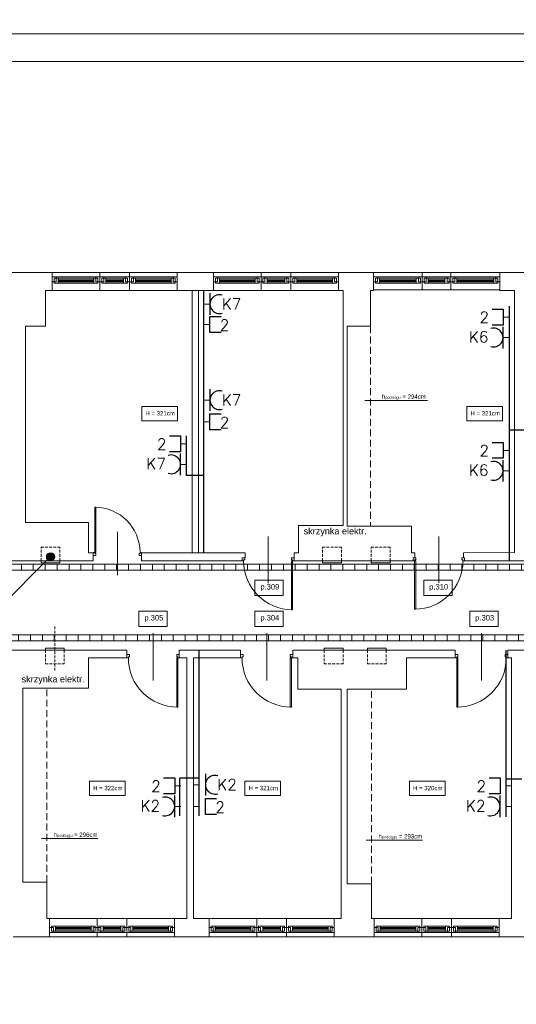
# Model space of a CAD drawing. Header units: millimetres. Extents: x 1468 to 6168, y 2353 to 26545.
# Tile 23 of 29: x 3093 to 4010, y 15412 to 17229. Entities that reach past the tile are written whole.
import ezdxf
from ezdxf.enums import TextEntityAlignment as Align

# ---------------------------------------------------------------- set-up
doc = ezdxf.new("R2010")
doc.units = ezdxf.units.MM
doc.linetypes.add('HIDDENX2', pattern=[19.05, 12.7, -6.35])
doc.linetypes.add('JIS_02_2.0', pattern=[3, 2, -1])
doc.layers.get('0').update_dxf_attribs({"lineweight": 0})
for name, color, linetype, lineweight in [('+ INSTALACJE', 7, 'Continuous', 0), ('+ okna', 7, 'Continuous', 0), ('+ podciąg', 7, 'JIS_02_2.0', 0), ('+ ściany', 7, 'Continuous', 0), ('+okna', 7, 'Continuous', 0), ('E_korytka elektryka', 10, 'Continuous', 0), ('EL_GNIAZDKA', 10, 'Continuous', 30), ('EL_GNIAZDKA_TXT', 10, 'Continuous', 25), ('EL_PEL', 170, 'Continuous', 30), ('EL_PEL_TEKST', 170, 'Continuous', 25), ('elektryka', 10, 'Continuous', 30), ('opis (model)', 7, 'Continuous', 0), ('STRZAŁKI', 10, 'Continuous', 0)]:
    doc.layers.add(name, color=color, linetype=linetype, lineweight=lineweight)
doc.layers.add('EL_OBRAMOWANIE', color=80, linetype='Continuous', lineweight=0, plot=False)
doc.layers.add('EL_POMOC', color=10, linetype='Continuous', lineweight=0, plot=False)
doc.styles.add('Opisowy', font='arial.ttf')
doc.styles.add('ROMANS', font='ROMANS', dxfattribs={"width": 0.7})
doc.styles.get("Standard").update_dxf_attribs({"font": 'arial.ttf'})

# ---------------------------------------------------------------- blocks, each defined once
blk = doc.blocks.new('drzwi')
at = {"color": 0}
for p, q in [((-45, 42.3), (-45, -38.7)), ((-90, 5.4), (-85.5, 5.4)), ((-90, 0), (-90, 5.4)), ((-90, 0), (-87.3, 0)), ((-87.3, 0), (-87.3, 1.8)), ((-87.3, 1.8), (-85.5, 1.8)), ((-85.5, 1.8), (-85.5, 5.4)), ((-4.5, 5.4), (0, 5.4)), ((-4.5, 1.8), (-4.5, 5.4)), ((-4.5, 1.8), (-2.7, 1.8)), ((-4.5, 0), (-4.5, -84.6)), ((-4.5, 0), (0, 0)), ((-2.7, 0), (-2.7, 1.8)), ((-2.7, 0), (-2.7, -84.6)), ((0, 0), (0, 5.4)), ((-2.7, -84.6), (-4.5, -84.6))]:
    blk.add_line(p, q, dxfattribs=at)
blk.add_arc((-2.7, 0), 84.6, 180, 270, dxfattribs=at)

msp = doc.modelspace()

# ---------------------------------------------------------------- hatches: boundary and pattern name
at = {"layer": 'E_korytka elektryka'}
h = msp.add_hatch(dxfattribs=at)
h.set_pattern_fill('ANSI31', color=170, scale=176, angle=765, style=0)
h.set_pattern_definition([(90, (5625.736, 26292.06), (-22, 1e-11), [])])
h.paths.add_polyline_path([(5827.5, 16224.3), (5827.5, 16213.3), (1880.5, 16213.3), (1880.5, 16224.3)])
h = msp.add_hatch(dxfattribs=at)
h.set_pattern_fill('ANSI31', color=10, scale=176, angle=765, style=0)
h.set_pattern_definition([(90, (5642.44, 26161.579), (-22, 1e-11), [])])
h.paths.add_polyline_path([(5827.5, 16093.8), (5827.5, 16082.8), (1880.1, 16082.8), (1880.1, 16093.8)])
at = {"layer": 'elektryka'}
msp.add_hatch(color=170, dxfattribs=at).paths.add_polyline_path([(3156.9, 16238, -1), (3142.4, 16238, -1)])

# ---------------------------------------------------------------- linework, layer by layer
at = {"layer": '+ INSTALACJE', "linetype": 'HIDDENX2', "ltscale": 0.4}
for p, q in [((3132, 16255.3), (3167, 16255.3)), ((3132, 16230.3), (3132, 16255.3)), ((3167, 16230.3), (3167, 16255.3)), ((3742, 16255.3), (3777, 16255.3)), ((3742, 16230.3), (3742, 16255.3)), ((3777, 16230.3), (3777, 16255.3)), ((3655, 16065.3), (3655, 16040.3)), ((3690, 16065.3), (3690, 16040.3)), ((3735, 16065.3), (3735, 16040.3)), ((3770, 16065.3), (3770, 16040.3)), ((3655, 16040.3), (3690, 16040.3)), ((3735, 16040.3), (3770, 16040.3))]:
    msp.add_line(p, q, dxfattribs=at)
at = {"layer": '+ INSTALACJE', "color": 2, "linetype": 'HIDDENX2', "ltscale": 0.4}
for p, q in [((3652, 16255.3), (3687, 16255.3)), ((3652, 16230.3), (3652, 16255.3)), ((3687, 16230.3), (3687, 16255.3)), ((3157.5, 16027.7), (3157.5, 16111.3)), ((3140, 16065.3), (3140, 16040.3)), ((3175, 16065.3), (3175, 16040.3)), ((3140, 16040.3), (3175, 16040.3))]:
    msp.add_line(p, q, dxfattribs=at)
at = {"layer": '+ INSTALACJE'}
for points in [[(3132, 16230.3), (3167, 16230.3), (3167, 16226.3), (3132, 16226.3)], [(3742, 16230.3), (3777, 16230.3), (3777, 16226.3), (3742, 16226.3)], [(3655, 16065.3), (3690, 16065.3), (3690, 16069.3), (3655, 16069.3)], [(3735, 16065.3), (3770, 16065.3), (3770, 16069.3), (3735, 16069.3)]]:
    msp.add_lwpolyline(points, close=True, dxfattribs=at)
at = {"layer": '+ INSTALACJE', "color": 2}
for points in [[(3652, 16230.3), (3687, 16230.3), (3687, 16226.3), (3652, 16226.3)], [(3140, 16065.3), (3175, 16065.3), (3175, 16069.3), (3140, 16069.3)]]:
    msp.add_lwpolyline(points, close=True, dxfattribs=at)
at = {"layer": '+ okna'}
for p, q in [((3232.1, 16762.3), (3152.5, 16762.3)), ((3152.5, 16762.3), (3240.5, 16762.3)), ((3240.5, 16762.3), (3240.5, 16729.3)), ((3383.5, 16762.3), (3240.5, 16762.3)), ((3295.5, 16762.3), (3295.5, 16729.3)), ((3530.1, 16762.3), (3450.5, 16762.3)), ((3450.5, 16762.3), (3538.5, 16762.3)), ((3538.5, 16762.3), (3538.5, 16729.3)), ((3681.5, 16762.3), (3538.5, 16762.3)), ((3593.5, 16762.3), (3593.5, 16729.3)), ((3979.5, 16762.3), (3746.5, 16762.3)), ((3836.5, 16762.3), (3836.5, 16730.3)), ((3836.5, 16762.3), (3836.5, 16730.3)), ((3889.5, 16762.3), (3889.5, 16730.3)), ((3889.5, 16762.3), (3889.5, 16730.3)), ((3159.8, 16754.2), (3240.5, 16754.2)), ((3236.9, 16751.7), (3163.6, 16751.7)), ((3163.6, 16749.2), (3229.4, 16749.2)), ((3163.6, 16747.2), (3229.4, 16747.2)), ((3163.6, 16745.2), (3229.4, 16745.2)), ((3229.4, 16742.9), (3163.6, 16742.9)), ((3295.5, 16754.2), (3240.5, 16754.2)), ((3244.1, 16751.7), (3284.4, 16751.7)), ((3284.5, 16749.2), (3251.6, 16749.2)), ((3284.5, 16747.2), (3251.6, 16747.2)), ((3284.5, 16745.2), (3251.6, 16745.2)), ((3251.6, 16742.9), (3284.5, 16742.9)), ((3376.2, 16754.2), (3295.5, 16754.2)), ((3299.1, 16751.7), (3372.4, 16751.7)), ((3372.4, 16749.2), (3306.6, 16749.2)), ((3372.4, 16747.2), (3306.6, 16747.2)), ((3372.4, 16745.2), (3306.6, 16745.2)), ((3306.6, 16742.9), (3372.4, 16742.9)), ((3457.8, 16754.2), (3538.5, 16754.2)), ((3534.9, 16751.7), (3461.6, 16751.7)), ((3461.6, 16749.2), (3527.4, 16749.2)), ((3461.6, 16747.2), (3527.4, 16747.2)), ((3461.6, 16745.2), (3527.4, 16745.2)), ((3527.4, 16742.9), (3461.6, 16742.9)), ((3593.5, 16754.2), (3538.5, 16754.2)), ((3542.1, 16751.7), (3582.4, 16751.7)), ((3582.5, 16749.2), (3549.6, 16749.2)), ((3582.5, 16747.2), (3549.6, 16747.2)), ((3582.5, 16745.2), (3549.6, 16745.2)), ((3549.6, 16742.9), (3582.5, 16742.9)), ((3674.2, 16754.2), (3593.5, 16754.2)), ((3597.1, 16751.7), (3670.4, 16751.7)), ((3670.4, 16749.2), (3604.6, 16749.2)), ((3670.4, 16747.2), (3604.6, 16747.2)), ((3670.4, 16745.2), (3604.6, 16745.2)), ((3604.6, 16742.9), (3670.4, 16742.9)), ((3835.2, 16754.2), (3746.5, 16754.2)), ((3750.6, 16742.9), (3831.4, 16742.9)), ((3757.6, 16751.7), (3831.4, 16751.7)), ((3825.4, 16749.2), (3757.6, 16749.2)), ((3825.4, 16747.2), (3757.6, 16747.2)), ((3825.4, 16745.2), (3757.6, 16745.2)), ((3892.2, 16754.2), (3836.5, 16754.2)), ((3840.1, 16751.7), (3878.4, 16751.7)), ((3878.4, 16749.2), (3847.6, 16749.2)), ((3878.4, 16747.2), (3847.6, 16747.2)), ((3878.4, 16745.2), (3847.6, 16745.2)), ((3847.6, 16742.9), (3878.4, 16742.9)), ((3890.8, 16754.2), (3979.5, 16754.2)), ((3968.4, 16751.7), (3896.6, 16751.7)), ((3968.4, 16742.9), (3896.6, 16742.9)), ((3900.6, 16749.2), (3968.4, 16749.2)), ((3900.6, 16747.2), (3968.4, 16747.2)), ((3900.6, 16745.2), (3968.4, 16745.2)), ((3152.5, 16729.3), (3383.5, 16729.3)), ((3450.5, 16729.3), (3681.5, 16729.3)), ((3842.5, 16730.3), (3746.5, 16730.3)), ((3979.5, 16730.3), (3836.5, 16730.3)), ((3147.5, 15570.3), (3235.5, 15570.3)), ((3235.5, 15536.3), (3235.5, 15570.3)), ((3378.5, 15570.3), (3235.5, 15570.3)), ((3290.5, 15536.3), (3290.5, 15570.3)), ((3442.5, 15570.3), (3530.5, 15570.3)), ((3530.5, 15536.3), (3530.5, 15570.3)), ((3673.5, 15570.3), (3530.5, 15570.3)), ((3585.5, 15536.3), (3585.5, 15570.3)), ((3747.5, 15570.3), (3835.5, 15570.3)), ((3835.5, 15536.3), (3835.5, 15570.3)), ((3978.5, 15570.3), (3835.5, 15570.3)), ((3890.5, 15536.3), (3890.5, 15570.3)), ((3154.8, 15544.4), (3235.5, 15544.4)), ((3224.4, 15555.7), (3158.6, 15555.7)), ((3158.6, 15553.4), (3224.4, 15553.4)), ((3158.6, 15551.4), (3224.4, 15551.4)), ((3158.6, 15549.4), (3224.4, 15549.4)), ((3231.9, 15546.9), (3158.6, 15546.9)), ((3290.5, 15544.4), (3235.5, 15544.4)), ((3239.1, 15546.9), (3279.4, 15546.9)), ((3246.6, 15555.7), (3279.5, 15555.7)), ((3279.5, 15553.4), (3246.6, 15553.4)), ((3279.5, 15551.4), (3246.6, 15551.4)), ((3279.5, 15549.4), (3246.6, 15549.4)), ((3371.2, 15544.4), (3290.5, 15544.4)), ((3294.1, 15546.9), (3367.4, 15546.9)), ((3301.6, 15555.7), (3367.4, 15555.7)), ((3367.4, 15553.4), (3301.6, 15553.4)), ((3367.4, 15551.4), (3301.6, 15551.4)), ((3367.4, 15549.4), (3301.6, 15549.4)), ((3449.8, 15544.4), (3530.5, 15544.4)), ((3519.4, 15555.7), (3453.6, 15555.7)), ((3453.6, 15553.4), (3519.4, 15553.4)), ((3453.6, 15551.4), (3519.4, 15551.4)), ((3453.6, 15549.4), (3519.4, 15549.4)), ((3526.9, 15546.9), (3453.6, 15546.9)), ((3585.5, 15544.4), (3530.5, 15544.4)), ((3534.1, 15546.9), (3574.4, 15546.9)), ((3541.6, 15555.7), (3574.5, 15555.7)), ((3574.5, 15553.4), (3541.6, 15553.4)), ((3574.5, 15551.4), (3541.6, 15551.4)), ((3574.5, 15549.4), (3541.6, 15549.4)), ((3666.2, 15544.4), (3585.5, 15544.4)), ((3589.1, 15546.9), (3662.4, 15546.9)), ((3596.6, 15555.7), (3662.4, 15555.7)), ((3662.4, 15553.4), (3596.6, 15553.4)), ((3662.4, 15551.4), (3596.6, 15551.4)), ((3662.4, 15549.4), (3596.6, 15549.4)), ((3754.8, 15544.4), (3835.5, 15544.4)), ((3824.4, 15555.7), (3758.6, 15555.7)), ((3758.6, 15553.4), (3824.4, 15553.4)), ((3758.6, 15551.4), (3824.4, 15551.4)), ((3758.6, 15549.4), (3824.4, 15549.4)), ((3831.9, 15546.9), (3758.6, 15546.9)), ((3890.5, 15544.4), (3835.5, 15544.4)), ((3839.1, 15546.9), (3879.4, 15546.9)), ((3846.6, 15555.7), (3879.5, 15555.7)), ((3879.5, 15553.4), (3846.6, 15553.4)), ((3879.5, 15551.4), (3846.6, 15551.4)), ((3879.5, 15549.4), (3846.6, 15549.4)), ((3971.2, 15544.4), (3890.5, 15544.4)), ((3894.1, 15546.9), (3967.4, 15546.9)), ((3901.6, 15555.7), (3967.4, 15555.7)), ((3967.4, 15553.4), (3901.6, 15553.4)), ((3967.4, 15551.4), (3901.6, 15551.4)), ((3967.4, 15549.4), (3901.6, 15549.4)), ((3227.1, 15536.3), (3147.5, 15536.3)), ((3147.5, 15536.3), (3235.5, 15536.3)), ((3378.5, 15536.3), (3235.5, 15536.3)), ((3522.1, 15536.3), (3442.5, 15536.3)), ((3442.5, 15536.3), (3530.5, 15536.3)), ((3673.5, 15536.3), (3530.5, 15536.3)), ((3827.1, 15536.3), (3747.5, 15536.3)), ((3747.5, 15536.3), (3835.5, 15536.3)), ((3978.5, 15536.3), (3835.5, 15536.3))]:
    msp.add_line(p, q, dxfattribs=at)
for points in [[(3159.8, 16745.4), (3152.5, 16745.4), (3152.5, 16754.2), (3159.8, 16754.2)], [(3156.1, 16742.9), (3163.6, 16742.9), (3163.6, 16751.7), (3156.1, 16751.7)], [(3236.9, 16742.9), (3229.4, 16742.9), (3229.4, 16751.7), (3236.9, 16751.7)], [(3233.2, 16745.4), (3240.5, 16745.4), (3240.5, 16754.2), (3233.2, 16754.2)], [(3247.8, 16745.4), (3240.5, 16745.4), (3240.5, 16754.2), (3247.8, 16754.2)], [(3244.1, 16742.9), (3251.6, 16742.9), (3251.6, 16751.7), (3244.1, 16751.7)], [(3291.9, 16742.9), (3284.4, 16742.9), (3284.4, 16751.7), (3291.9, 16751.7)], [(3288.2, 16745.4), (3295.5, 16745.4), (3295.5, 16754.2), (3288.2, 16754.2)], [(3302.8, 16745.4), (3295.5, 16745.4), (3295.5, 16754.2), (3302.8, 16754.2)], [(3299.1, 16742.9), (3306.6, 16742.9), (3306.6, 16751.7), (3299.1, 16751.7)], [(3379.9, 16742.9), (3372.4, 16742.9), (3372.4, 16751.7), (3379.9, 16751.7)], [(3376.2, 16745.4), (3383.5, 16745.4), (3383.5, 16754.2), (3376.2, 16754.2)], [(3457.8, 16745.4), (3450.5, 16745.4), (3450.5, 16754.2), (3457.8, 16754.2)], [(3454.1, 16742.9), (3461.6, 16742.9), (3461.6, 16751.7), (3454.1, 16751.7)], [(3534.9, 16742.9), (3527.4, 16742.9), (3527.4, 16751.7), (3534.9, 16751.7)], [(3531.2, 16745.4), (3538.5, 16745.4), (3538.5, 16754.2), (3531.2, 16754.2)], [(3545.8, 16745.4), (3538.5, 16745.4), (3538.5, 16754.2), (3545.8, 16754.2)], [(3542.1, 16742.9), (3549.6, 16742.9), (3549.6, 16751.7), (3542.1, 16751.7)], [(3589.9, 16742.9), (3582.4, 16742.9), (3582.4, 16751.7), (3589.9, 16751.7)], [(3586.2, 16745.4), (3593.5, 16745.4), (3593.5, 16754.2), (3586.2, 16754.2)], [(3600.8, 16745.4), (3593.5, 16745.4), (3593.5, 16754.2), (3600.8, 16754.2)], [(3597.1, 16742.9), (3604.6, 16742.9), (3604.6, 16751.7), (3597.1, 16751.7)], [(3677.9, 16742.9), (3670.4, 16742.9), (3670.4, 16751.7), (3677.9, 16751.7)], [(3674.2, 16745.4), (3681.5, 16745.4), (3681.5, 16754.2), (3674.2, 16754.2)], [(3753.8, 16745.4), (3746.5, 16745.4), (3746.5, 16754.2), (3753.8, 16754.2)], [(3750.1, 16742.9), (3757.6, 16742.9), (3757.6, 16751.7), (3750.1, 16751.7)], [(3832.9, 16742.9), (3825.4, 16742.9), (3825.4, 16751.7), (3832.9, 16751.7)], [(3829.2, 16745.4), (3836.5, 16745.4), (3836.5, 16754.2), (3829.2, 16754.2)], [(3843.8, 16745.4), (3836.5, 16745.4), (3836.5, 16754.2), (3843.8, 16754.2)], [(3840.1, 16742.9), (3847.6, 16742.9), (3847.6, 16751.7), (3840.1, 16751.7)], [(3885.9, 16742.9), (3878.4, 16742.9), (3878.4, 16751.7), (3885.9, 16751.7)], [(3882.2, 16745.4), (3889.5, 16745.4), (3889.5, 16754.2), (3882.2, 16754.2)], [(3896.8, 16745.4), (3889.5, 16745.4), (3889.5, 16754.2), (3896.8, 16754.2)], [(3893.1, 16742.9), (3900.6, 16742.9), (3900.6, 16751.7), (3893.1, 16751.7)], [(3975.9, 16742.9), (3968.4, 16742.9), (3968.4, 16751.7), (3975.9, 16751.7)], [(3972.2, 16745.4), (3979.5, 16745.4), (3979.5, 16754.2), (3972.2, 16754.2)], [(3154.8, 15553.2), (3147.5, 15553.2), (3147.5, 15544.4), (3154.8, 15544.4)], [(3151.1, 15555.7), (3158.6, 15555.7), (3158.6, 15546.9), (3151.1, 15546.9)], [(3231.9, 15555.7), (3224.4, 15555.7), (3224.4, 15546.9), (3231.9, 15546.9)], [(3228.2, 15553.2), (3235.5, 15553.2), (3235.5, 15544.4), (3228.2, 15544.4)], [(3242.8, 15553.2), (3235.5, 15553.2), (3235.5, 15544.4), (3242.8, 15544.4)], [(3239.1, 15555.7), (3246.6, 15555.7), (3246.6, 15546.9), (3239.1, 15546.9)], [(3286.9, 15555.7), (3279.4, 15555.7), (3279.4, 15546.9), (3286.9, 15546.9)], [(3283.2, 15553.2), (3290.5, 15553.2), (3290.5, 15544.4), (3283.2, 15544.4)], [(3297.8, 15553.2), (3290.5, 15553.2), (3290.5, 15544.4), (3297.8, 15544.4)], [(3294.1, 15555.7), (3301.6, 15555.7), (3301.6, 15546.9), (3294.1, 15546.9)], [(3374.9, 15555.7), (3367.4, 15555.7), (3367.4, 15546.9), (3374.9, 15546.9)], [(3371.2, 15553.2), (3378.5, 15553.2), (3378.5, 15544.4), (3371.2, 15544.4)], [(3449.8, 15553.2), (3442.5, 15553.2), (3442.5, 15544.4), (3449.8, 15544.4)], [(3446.1, 15555.7), (3453.6, 15555.7), (3453.6, 15546.9), (3446.1, 15546.9)], [(3526.9, 15555.7), (3519.4, 15555.7), (3519.4, 15546.9), (3526.9, 15546.9)], [(3523.2, 15553.2), (3530.5, 15553.2), (3530.5, 15544.4), (3523.2, 15544.4)], [(3537.8, 15553.2), (3530.5, 15553.2), (3530.5, 15544.4), (3537.8, 15544.4)], [(3534.1, 15555.7), (3541.6, 15555.7), (3541.6, 15546.9), (3534.1, 15546.9)], [(3581.9, 15555.7), (3574.4, 15555.7), (3574.4, 15546.9), (3581.9, 15546.9)], [(3578.2, 15553.2), (3585.5, 15553.2), (3585.5, 15544.4), (3578.2, 15544.4)], [(3592.8, 15553.2), (3585.5, 15553.2), (3585.5, 15544.4), (3592.8, 15544.4)], [(3589.1, 15555.7), (3596.6, 15555.7), (3596.6, 15546.9), (3589.1, 15546.9)], [(3669.9, 15555.7), (3662.4, 15555.7), (3662.4, 15546.9), (3669.9, 15546.9)], [(3666.2, 15553.2), (3673.5, 15553.2), (3673.5, 15544.4), (3666.2, 15544.4)], [(3754.8, 15553.2), (3747.5, 15553.2), (3747.5, 15544.4), (3754.8, 15544.4)], [(3751.1, 15555.7), (3758.6, 15555.7), (3758.6, 15546.9), (3751.1, 15546.9)], [(3831.9, 15555.7), (3824.4, 15555.7), (3824.4, 15546.9), (3831.9, 15546.9)], [(3828.2, 15553.2), (3835.5, 15553.2), (3835.5, 15544.4), (3828.2, 15544.4)], [(3842.8, 15553.2), (3835.5, 15553.2), (3835.5, 15544.4), (3842.8, 15544.4)], [(3839.1, 15555.7), (3846.6, 15555.7), (3846.6, 15546.9), (3839.1, 15546.9)], [(3886.9, 15555.7), (3879.4, 15555.7), (3879.4, 15546.9), (3886.9, 15546.9)], [(3883.2, 15553.2), (3890.5, 15553.2), (3890.5, 15544.4), (3883.2, 15544.4)], [(3897.8, 15553.2), (3890.5, 15553.2), (3890.5, 15544.4), (3897.8, 15544.4)], [(3894.1, 15555.7), (3901.6, 15555.7), (3901.6, 15546.9), (3894.1, 15546.9)], [(3974.9, 15555.7), (3967.4, 15555.7), (3967.4, 15546.9), (3974.9, 15546.9)], [(3971.2, 15553.2), (3978.5, 15553.2), (3978.5, 15544.4), (3971.2, 15544.4)]]:
    msp.add_lwpolyline(points, close=True, dxfattribs=at)
for points in [[(3836.5, 16745.4), (3836.5, 16754.2)], [(3889.5, 16745.4), (3889.5, 16754.2)]]:
    msp.add_lwpolyline(points, dxfattribs=at)
at = {"layer": '+ podciąg', "linetype": 'HIDDENX2'}
for p, q in [((3740.5, 16663.3), (3740.5, 16294.3)), ((3142.5, 15637.3), (3142.5, 15995.3)), ((3742.5, 15634.3), (3742.5, 15993.3))]:
    msp.add_line(p, q, dxfattribs=at)
at = {"layer": '+ ściany'}
for p, q in [((3152.5, 16762.3), (3152.5, 16729.3)), ((3383.5, 16729.3), (3383.5, 16762.3)), ((3383.5, 16762.3), (3450.5, 16762.3)), ((3450.5, 16729.3), (3450.5, 16762.3)), ((3681.5, 16729.3), (3681.5, 16762.3)), ((3681.5, 16729.3), (3681.5, 16762.3)), ((3681.5, 16762.3), (3746.5, 16762.3)), ((3979.5, 16729.3), (3979.5, 16762.3)), ((3979.5, 16762.3), (4046.5, 16762.3)), ((3152.5, 16729.3), (3140.5, 16729.3)), ((3140.5, 16729.3), (3140.5, 16663.3)), ((3450.5, 16729.3), (3383.5, 16729.3)), ((3411, 16728.3), (3411, 16245.3)), ((3690.5, 16729.3), (3681.5, 16729.3)), ((3690.5, 16295.3), (3690.5, 16729.3)), ((4007, 16729.3), (3979.5, 16729.3)), ((4007, 16729.3), (4007, 16245.4)), ((3103.5, 16301.3), (3103.5, 16663.3)), ((3140.5, 16663.3), (3103.5, 16663.3)), ((3697.5, 16294.3), (3697.5, 16663.3)), ((3219.5, 16301.3), (3103.5, 16301.3)), ((3219.5, 16245.3), (3219.5, 16301.3)), ((3607.5, 16245.3), (3607.5, 16295.3)), ((3607.5, 16295.3), (3690.5, 16295.3)), ((3816.5, 16294.3), (3697.5, 16294.3)), ((3816.5, 16245.3), (3816.5, 16294.3)), ((2939.5, 16230.3), (3228.6, 16230.3)), ((3228.6, 16245.3), (3219.5, 16245.3)), ((3228.6, 16245.3), (3228.6, 16230.3)), ((3317.6, 16245.5), (3317.6, 16230.3)), ((3509.5, 16245.3), (3317.6, 16245.3)), ((3317.6, 16230.3), (3503.5, 16230.3)), ((3503.5, 16230.3), (3503.5, 16236.1)), ((3503.5, 16236.1), (3509.5, 16236.1)), ((3509.5, 16236.1), (3509.5, 16245.3)), ((3599.5, 16230.3), (3599.5, 16245.3)), ((3599.5, 16245.3), (3607.5, 16245.3)), ((3819.5, 16230.3), (3599.5, 16230.3)), ((3822.5, 16245.3), (3816.5, 16245.3)), ((3819.5, 16230.3), (3819.5, 16236)), ((3819.5, 16236), (3822.5, 16236)), ((3822.5, 16236), (3822.5, 16245.3)), ((3912.5, 16245.3), (4007, 16245.4)), ((3912.5, 16236), (3912.5, 16245.3)), ((3912.5, 16236), (3914.5, 16236)), ((3914.5, 16230.3), (3914.5, 16236)), ((4122.5, 16230.3), (3914.5, 16230.3)), ((3290.5, 16065.3), (2993.5, 16065.3)), ((3290.5, 16051.3), (3290.5, 16065.3)), ((3387.5, 16051.3), (3387.5, 16065.3)), ((3387.5, 16065.3), (3500.5, 16065.3)), ((3500.5, 16051.3), (3500.5, 16065.3)), ((3597.5, 16051.3), (3597.5, 16065.3)), ((3597.5, 16065.3), (3897.5, 16065.3)), ((3897.5, 16051.3), (3897.5, 16065.3)), ((3994.5, 16051.3), (3994.5, 16065.3)), ((3994.5, 16065.3), (4028.5, 16065.3)), ((3219.5, 16051.3), (3290.5, 16051.3)), ((3219.5, 15995.3), (3219.5, 16051.3)), ((3387.5, 16051.3), (3401.5, 16051.3)), ((3401.5, 15570.3), (3401.5, 16051.3)), ((3413.5, 15570.3), (3413.5, 16051.3)), ((3413.5, 16051.3), (3500.5, 16051.3)), ((3597.5, 16051.3), (3606.5, 16051.3)), ((3606.5, 15993.3), (3606.5, 16051.3)), ((3807.5, 16051.3), (3897.5, 16051.3)), ((3807.5, 15993.3), (3807.5, 16051.3)), ((3994.5, 16051.3), (4001.5, 16051.3)), ((4001.5, 15570.3), (4001.5, 16051.3)), ((3098.5, 15637.3), (3098.5, 15995.3)), ((3098.5, 15995.3), (3219.5, 15995.3)), ((3606.5, 15993.3), (3686.5, 15993.3)), ((3686.5, 15570.3), (3686.5, 15993.3)), ((3697.5, 15634.3), (3697.5, 15993.3)), ((3697.5, 15993.3), (3807.5, 15993.3)), ((3098.5, 15637.3), (3142.5, 15637.3)), ((3142.5, 15570.3), (3142.5, 15637.3)), ((3697.5, 15634.3), (3742.5, 15634.3)), ((3742.5, 15570.3), (3742.5, 15634.3)), ((3142.5, 15570.3), (3147.5, 15570.3)), ((3147.5, 15570.3), (3147.5, 15536.3)), ((3378.5, 15570.3), (3378.5, 15536.3)), ((3378.5, 15570.3), (3401.5, 15570.3)), ((3413.5, 15570.3), (3442.5, 15570.3)), ((3442.5, 15570.3), (3442.5, 15536.3)), ((3673.5, 15570.3), (3673.5, 15536.3)), ((3673.5, 15570.3), (3686.5, 15570.3)), ((3742.5, 15570.3), (3747.5, 15570.3)), ((3747.5, 15570.3), (3747.5, 15536.3)), ((3978.5, 15570.3), (3978.5, 15536.3)), ((3978.5, 15570.3), (4001.5, 15570.3)), ((3080.5, 15536.3), (3147.5, 15536.3)), ((3378.5, 15536.3), (3442.5, 15536.3)), ((3673.5, 15536.3), (3747.5, 15536.3)), ((3978.5, 15536.3), (4044.5, 15536.3))]:
    msp.add_line(p, q, dxfattribs=at)
for points in [[(3072.5, 16762.3), (3152.5, 16762.3)], [(3746.5, 16762.3), (3746.5, 16729.3), (3740.5, 16729.3), (3740.5, 16663.3), (3697.5, 16663.3)], [(3423, 16728.3), (3423, 16728.3), (3423, 16728.3), (3423, 16728.3), (3423, 16728.3), (3423, 16728.3), (3423, 16245.3), (3423, 16245.3)]]:
    msp.add_lwpolyline(points, dxfattribs=at)
at = {"layer": '+okna'}
for points in [[(3318.1, 16515.1), (3383.9, 16515.1), (3383.9, 16488.9), (3318.1, 16488.9)], [(3918.7, 16515.1), (3984.6, 16515.1), (3984.6, 16488.9), (3918.7, 16488.9)], [(3221.5, 15823.4), (3287.4, 15823.4), (3287.4, 15797.2), (3221.5, 15797.2)], [(3508.7, 15823.4), (3574.6, 15823.4), (3574.6, 15797.2), (3508.7, 15797.2)], [(3812.6, 15823.4), (3878.5, 15823.4), (3878.5, 15797.2), (3812.6, 15797.2)]]:
    msp.add_lwpolyline(points, close=True, dxfattribs=at)
at = {"layer": 'E_korytka elektryka', "color": 170}
msp.add_lwpolyline([(5827.5, 16224.3), (5827.5, 16213.3), (1880.5, 16213.3), (1880.5, 16224.3)], close=True, dxfattribs=at)
at = {"layer": 'E_korytka elektryka', "color": 10}
msp.add_lwpolyline([(5827.5, 16093.8), (5827.5, 16082.8), (1880.1, 16082.8), (1880.1, 16093.8)], close=True, dxfattribs=at)
at = {"layer": 'EL_GNIAZDKA', "color": 212}
msp.add_line((3444.2, 16724.1), (3444.2, 16684.1), dxfattribs=at)
at = {"layer": 'EL_GNIAZDKA', "color": 10}
for p, q in [((3985.7, 16622.4), (3985.7, 16662.4)), ((3444.2, 16546.9), (3444.2, 16506.9)), ((3389.7, 16388.4), (3389.7, 16428.3)), ((3985.7, 16376.4), (3985.7, 16416.3)), ((3436, 15837), (3436, 15797.1)), ((3379, 15757), (3379, 15797)), ((3980.2, 15757), (3980.2, 15797))]:
    msp.add_line(p, q, dxfattribs=at)
at = {"layer": 'EL_GNIAZDKA', "color": 212}
msp.add_arc((3461.5, 16704.1), 17.3, 72.6624, 287.3376, dxfattribs=at)
at = {"layer": 'EL_GNIAZDKA', "color": 10}
for centre, start, end in [((3968.4, 16642.4), 252.6633, 107.3376), ((3461.5, 16526.9), 72.6624, 287.3376), ((3372.4, 16408.3), 252.6633, 107.3376), ((3968.4, 16396.4), 252.6633, 107.3376), ((3453.3, 15817), 72.6624, 287.3376), ((3361.7, 15777), 252.6633, 107.3376), ((3962.9, 15777), 252.6633, 107.3376)]:
    msp.add_arc(centre, 17.3, start, end, dxfattribs=at)
at = {"layer": 'EL_OBRAMOWANIE', "color": 1}
for points in [[(6168.2, 20173.1), (1968.2, 20173.1), (1968.2, 17203.1), (6168.2, 17203.1)], [(6168.2, 17203.1), (1468.2, 17203.1), (1468.2, 14233.1), (6168.2, 14233.1)], [(1538.6, 17151.8), (1538.6, 14285.1), (6096, 14285.1), (6096, 17151.8)]]:
    msp.add_lwpolyline(points, close=True, dxfattribs=at)
at = {"layer": 'EL_PEL', "color": 170}
for points in [[(3965.3, 16694.9), (3985.7, 16694.9), (3985.7, 16665.5), (3965.3, 16665.5)], [(3464.7, 16472.1), (3444.2, 16472.1), (3444.2, 16501.5), (3464.7, 16501.5)], [(3369.3, 16460.8), (3389.7, 16460.8), (3389.7, 16431.4), (3369.3, 16431.4)], [(3965.3, 16448.8), (3985.7, 16448.8), (3985.7, 16419.5), (3965.3, 16419.5)], [(3358.5, 15829.5), (3379, 15829.5), (3379, 15800.1), (3358.5, 15800.1)], [(3959.8, 15829.5), (3980.2, 15829.5), (3980.2, 15800.1), (3959.8, 15800.1)], [(3456.4, 15762.2), (3436, 15762.2), (3436, 15791.6), (3456.4, 15791.6)]]:
    msp.add_lwpolyline(points, dxfattribs=at)
at = {"layer": 'EL_PEL', "color": 130}
msp.add_lwpolyline([(3464.7, 16651.8), (3444.2, 16651.8), (3444.2, 16681.2), (3464.7, 16681.2)], dxfattribs=at)
at = {"layer": 'EL_POMOC', "color": 1}
for p, q in [((3433, 16704.1), (3444.2, 16704.1)), ((3433, 16666.5), (3444.2, 16666.5)), ((3985.7, 16680.2), (3997, 16680.2)), ((3985.7, 16642.4), (3997, 16642.4)), ((3433, 16526.9), (3444.2, 16526.9)), ((3433, 16486.8), (3444.2, 16486.8)), ((3389.7, 16446.1), (3401, 16446.1)), ((3985.7, 16434.1), (3997, 16434.1)), ((3389.7, 16408.3), (3401, 16408.3)), ((3985.7, 16396.4), (3997, 16396.4)), ((3379, 15814.8), (3390.2, 15814.8)), ((3413.5, 15817), (3424.7, 15817)), ((3990.2, 15814.8), (4001.5, 15814.8)), ((3379, 15777), (3390.2, 15777)), ((3413.5, 15776.9), (3424.7, 15776.9)), ((3990.2, 15777), (4001.5, 15777))]:
    msp.add_line(p, q, dxfattribs=at)
at = {"layer": 'elektryka', "color": 86}
for p, q in [((3433, 16245.3), (3433, 16728.3)), ((3997, 16700.1), (3997, 16230.3)), ((4029, 16471.4), (3997, 16471.4)), ((3401, 16387.8), (3401, 16460.7)), ((3433, 16387.8), (3401, 16387.8)), ((3424.1, 15759.5), (3424.1, 16065.3)), ((3991.5, 15757.8), (3991.5, 16065.3)), ((3424.1, 15828.9), (3388.5, 15828.9)), ((3388.5, 15759.5), (3388.5, 15828.9)), ((3991.5, 15828), (4020.6, 15828))]:
    msp.add_line(p, q, dxfattribs=at)
at = {"layer": 'elektryka', "color": 170}
msp.add_circle((3149.7, 16238), 7.24, dxfattribs=at)
at = {"layer": 'opis (model)', "color": 1}
for p, q in [((3730.4, 16526.1), (3846.2, 16526.1)), ((3133, 15717.5), (3236.7, 15717.5)), ((3733, 15714.5), (3836.7, 15714.5))]:
    msp.add_line(p, q, dxfattribs=at)
at = {"layer": 'opis (model)'}
for points in [[(3527.3, 16194.4), (3579.6, 16194.4), (3579.6, 16166.3), (3527.3, 16166.3)], [(3839.3, 16194.4), (3891.6, 16194.4), (3891.6, 16166.3), (3839.3, 16166.3)], [(3313, 16137.3), (3365.2, 16137.3), (3365.2, 16109.2), (3313, 16109.2)], [(3527.2, 16137.3), (3579.5, 16137.3), (3579.5, 16109.2), (3527.2, 16109.2)], [(3924.2, 16137.3), (3976.5, 16137.3), (3976.5, 16109.2), (3924.2, 16109.2)]]:
    msp.add_lwpolyline(points, close=True, dxfattribs=at)
at = {"layer": 'STRZAŁKI', "color": 170}
msp.add_line((2353.1, 15441.4), (3149.7, 16238), dxfattribs=at)

# ---------------------------------------------------------------- block references
at = {"layer": '+ okna', "xscale": 0.9888888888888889, "yscale": 0.9888888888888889, "zscale": 0.9888888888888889, "rotation": 180}
msp.add_blockref('drzwi', (3228.6, 16245.5), dxfattribs=at)
at = {"layer": '+ okna'}
for p, xscale, yscale, zscale in [((3599.5, 16230.3), 1.066666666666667, 1.066666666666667, 1.066666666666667), ((3819.5, 16230.3), -1.055555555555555, 1.055555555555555, 1.055555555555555), ((3387.5, 16051.3), 1.077777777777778, 1.077777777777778, 1.077777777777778), ((3597.5, 16051.3), 1.077777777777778, 1.077777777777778, 1.077777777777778), ((3897.5, 16051.3), -1.077777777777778, 1.077777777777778, 1.077777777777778)]:
    msp.add_blockref('drzwi', p, dxfattribs=dict(at, xscale=xscale, yscale=yscale, zscale=zscale))

# ---------------------------------------------------------------- texts
at = {"layer": '+ INSTALACJE', "color": 2, "char_height": 12, "attachment_point": 1, "style": 'Opisowy'}
for insert in [(3617.3, 16291.1), (3096.2, 16017.9)]:
    msp.add_mtext_dynamic_manual_height_columns('skrzynka elektr.', width=140.363, gutter_width=12.5, heights=[0], dxfattribs=dict(at, insert=insert))
at = {"layer": '+okna', "char_height": 8, "attachment_point": 1}
for s, insert in [('H = 321cm', (3324.9, 16506.6)), ('H = 321cm', (3925.5, 16506.6)), ('H = 322cm', (3228.3, 15814.9)), ('H = 321cm', (3515.5, 15814.9)), ('H = 320cm', (3819.4, 15814.9))]:
    msp.add_mtext_dynamic_manual_height_columns(s, width=108.332, gutter_width=12.5, heights=[0], dxfattribs=dict(at, insert=insert))
at = {"layer": 'EL_GNIAZDKA_TXT', "color": 212, "style": 'ROMANS'}
msp.add_text('K7', height=20.48, dxfattribs=at).set_placement((3466.1, 16694))
at = {"layer": 'EL_GNIAZDKA_TXT', "color": 10, "style": 'ROMANS'}
for s, p in [('K6', (3958.7, 16633.3)), ('K7', (3362.7, 16399.3)), ('K6', (3958.7, 16387.3)), ('K2', (3351.9, 15767.9)), ('K2', (3953.2, 15767.9))]:
    msp.add_text(s, height=20.48, dxfattribs=at).set_placement(p, align=Align.RIGHT)
for s, p in [('K7', (3466.1, 16516.8)), ('K2', (3457.9, 15806.9))]:
    msp.add_text(s, height=20.48, dxfattribs=at).set_placement(p)
at = {"layer": 'EL_PEL_TEKST', "color": 170, "style": 'ROMANS'}
for p in [(3959.8, 16669.5), (3363.8, 16435.4), (3959.8, 16423.4), (3353.1, 15804.1), (3954.3, 15804.1)]:
    msp.add_text('2', height=20.5, dxfattribs=at).set_placement(p, align=Align.RIGHT)
at = {"layer": 'EL_PEL_TEKST', "color": 130, "style": 'ROMANS'}
msp.add_text('2', height=20.5, dxfattribs=at).set_placement((3462.3, 16654.9))
at = {"layer": 'EL_PEL_TEKST', "color": 170, "style": 'ROMANS'}
for p in [(3462.3, 16475.2), (3454.1, 15765.3)]:
    msp.add_text('2', height=20.5, dxfattribs=at).set_placement(p)
at = {"layer": 'opis (model)', "color": 1, "char_height": 8, "attachment_point": 1}
for s, insert in [('h{\\H0.625x;podciągu} = 294cm', (3762, 16537.3)), ('h{\\H0.625x;podciągu} = 296cm', (3155.6, 15728.8)), ('h{\\H0.625x;podciągu} = 293cm', (3755.6, 15725.8))]:
    msp.add_mtext_dynamic_manual_height_columns(s, width=108.332, gutter_width=12.5, heights=[0], dxfattribs=dict(at, insert=insert))
at = {"layer": 'opis (model)', "char_height": 10, "attachment_point": 1}
for s, insert in [('p.309', (3537.3, 16187.3)), ('p.310', (3849.3, 16187.3)), ('p.305', (3323, 16130.2)), ('p.304', (3537.3, 16130.2)), ('p.303', (3934.3, 16130.2))]:
    msp.add_mtext_dynamic_manual_height_columns(s, width=126.355, gutter_width=12.5, heights=[0], dxfattribs=dict(at, insert=insert))

doc.saveas('drawing.dxf')
